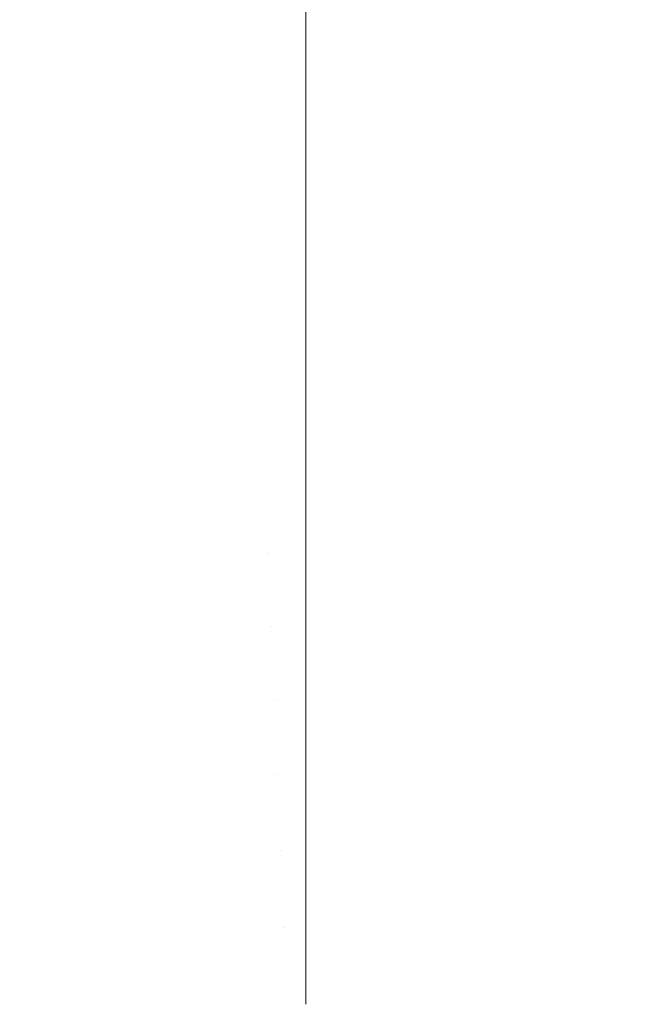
# Model space of a CAD drawing. Header units: centimetres. Extents: x -25.9 to 27.4, y -21.7 to -19.9.
# Tile 156 of 202: x 9.5981 to 9.6292, y -19.9382 to -19.8886. Entities that reach past the tile are written whole.
import ezdxf

# ---------------------------------------------------------------- set-up
doc = ezdxf.new("R2010")
doc.units = ezdxf.units.CM
doc.header["$LTSCALE"] = 2.54
doc.layers.add('Lucido design-1', color=7, linetype='Continuous')

# ---------------------------------------------------------------- blocks, each defined once
blk = doc.blocks.new('Gruppo-5-1')
at = {"color": 7, "linetype": 'Continuous', "lineweight": 9}
for points, invisible_edges in [([(27.312519, -19.889175, 876.39198), (27.312519, -19.886273, 876.388942), (-25.787481, -19.886273, 876.388942), (-25.787481, -19.889175, 876.39198)], 10), ([(9.606272, -19.886606, 875.65375), (9.609393, -19.886407, 875.65375), (9.609512, -19.889224, 875.650802), (9.606511, -19.889415, 875.650802)], 15), ([(9.609393, -19.886407, 875.65375), (9.612519, -19.88634, 875.65375), (9.612519, -19.88916, 875.650802), (9.609512, -19.889224, 875.650802)], 13), ([(27.312519, -19.88634, 875.65375), (27.312519, -19.88916, 875.650802), (9.612519, -19.88916, 875.650802), (9.612519, -19.88634, 875.65375)], 10), ([(9.60007, -19.8874, 875.65375), (9.603163, -19.886937, 875.65375), (9.603521, -19.889734, 875.650802), (9.600547, -19.890179, 875.650802)], 15), ([(9.603163, -19.886937, 875.65375), (9.606272, -19.886606, 875.65375), (9.606511, -19.889415, 875.650802), (9.603521, -19.889734, 875.650802)], 15), ([(9.597, -19.887993, 875.65375), (9.60007, -19.8874, 875.65375), (9.600547, -19.890179, 875.650802), (9.597594, -19.89075, 875.650802)], 15), ([(-25.787481, -19.889175, 876.39198), (-25.787481, -19.889292, 876.392092), (27.312519, -19.889292, 876.392092), (27.312519, -19.889175, 876.39198)], 10), ([(27.312519, -19.892218, 876.394906), (27.312519, -19.889292, 876.392092), (-25.787481, -19.889292, 876.392092), (-25.787481, -19.892218, 876.394906)], 10), ([(9.603521, -19.889734, 875.650802), (9.606511, -19.889415, 875.650802), (9.60676, -19.892339, 875.647975), (9.603894, -19.892645, 875.647975)], 15), ([(9.606511, -19.889415, 875.650802), (9.609512, -19.889224, 875.650802), (9.609637, -19.892156, 875.647975), (9.60676, -19.892339, 875.647975)], 15), ([(9.609512, -19.889224, 875.650802), (9.612519, -19.88916, 875.650802), (9.612519, -19.889292, 875.650675)], 9), ([(9.612519, -19.889292, 875.650675), (9.612519, -19.892095, 875.647975), (9.609637, -19.892156, 875.647975), (9.609512, -19.889224, 875.650802)], 14), ([(27.312519, -19.88916, 875.650802), (27.312519, -19.889292, 875.650675), (9.612519, -19.889292, 875.650675), (9.612519, -19.88916, 875.650802)], 10), ([(9.612519, -19.892095, 875.647975), (9.612519, -19.889292, 875.650675), (27.312519, -19.889292, 875.650675), (27.312519, -19.892095, 875.647975)], 10), ([(9.600547, -19.890179, 875.650802), (9.603521, -19.889734, 875.650802), (9.603894, -19.892645, 875.647975), (9.601043, -19.893071, 875.647975)], 15), ([(9.597594, -19.89075, 875.650802), (9.600547, -19.890179, 875.650802), (9.601043, -19.893071, 875.647975), (9.598213, -19.893619, 875.647975)], 15), ([(9.594669, -19.891446, 875.650802), (9.597594, -19.89075, 875.650802), (9.598213, -19.893619, 875.647975), (9.595408, -19.894286, 875.647975)], 15), ([(-25.787481, -19.892218, 876.394906), (-25.787481, -19.892445, 876.395107), (27.312519, -19.892445, 876.395107), (27.312519, -19.892218, 876.394906)], 10), ([(9.603894, -19.892645, 875.647975), (9.60676, -19.892339, 875.647975), (9.607018, -19.895373, 875.645271), (9.60428, -19.895664, 875.645271)], 15), ([(9.60676, -19.892339, 875.647975), (9.609637, -19.892156, 875.647975), (9.609766, -19.895198, 875.645271), (9.607018, -19.895373, 875.645271)], 15), ([(9.609637, -19.892156, 875.647975), (9.612519, -19.892095, 875.647975), (9.612519, -19.892447, 875.647662)], 9), ([(9.612519, -19.892447, 875.647662), (9.612519, -19.895139, 875.645271), (9.609766, -19.895198, 875.645271), (9.609637, -19.892156, 875.647975)], 14), ([(27.312519, -19.892095, 875.647975), (27.312519, -19.892447, 875.647662), (9.612519, -19.892447, 875.647662), (9.612519, -19.892095, 875.647975)], 10), ([(27.312519, -19.895386, 876.397705), (27.312519, -19.892445, 876.395107), (-25.787481, -19.892445, 876.395107), (-25.787481, -19.895386, 876.397705)], 10), ([(9.601043, -19.893071, 875.647975), (9.603894, -19.892645, 875.647975), (9.60428, -19.895664, 875.645271), (9.601557, -19.896072, 875.645271)], 15), ([(9.612519, -19.895139, 875.645271), (9.612519, -19.892447, 875.647662), (27.312519, -19.892447, 875.647662), (27.312519, -19.895139, 875.645271)], 10), ([(9.598213, -19.893619, 875.647975), (9.601043, -19.893071, 875.647975), (9.601557, -19.896072, 875.645271), (9.598854, -19.896595, 875.645271)], 15), ([(9.595408, -19.894286, 875.647975), (9.598213, -19.893619, 875.647975), (9.598854, -19.896595, 875.645271), (9.596175, -19.897232, 875.645271)], 15), ([(-25.787481, -19.895386, 876.397705), (-25.787481, -19.895726, 876.397981), (27.312519, -19.895726, 876.397981), (27.312519, -19.895386, 876.397705)], 10), ([(9.60428, -19.895664, 875.645271), (9.607018, -19.895373, 875.645271), (9.607285, -19.89851, 875.642697), (9.60468, -19.898788, 875.642697)], 15), ([(9.607018, -19.895373, 875.645271), (9.609766, -19.895198, 875.645271), (9.6099, -19.898344, 875.642697), (9.607285, -19.89851, 875.642697)], 15), ([(9.609766, -19.895198, 875.645271), (9.612519, -19.895139, 875.645271), (9.612519, -19.895729, 875.644789)], 9), ([(9.612519, -19.895729, 875.644789), (9.612519, -19.898288, 875.642697), (9.6099, -19.898344, 875.642697), (9.609766, -19.895198, 875.645271)], 14), ([(27.312519, -19.895139, 875.645271), (27.312519, -19.895729, 875.644789), (9.612519, -19.895729, 875.644789), (9.612519, -19.895139, 875.645271)], 10), ([(27.312519, -19.898655, 876.400357), (27.312519, -19.895726, 876.397981), (-25.787481, -19.895726, 876.397981), (-25.787481, -19.898655, 876.400357)], 10), ([(9.601557, -19.896072, 875.645271), (9.60428, -19.895664, 875.645271), (9.60468, -19.898788, 875.642697), (9.602089, -19.899176, 875.642697)], 15), ([(9.612519, -19.898288, 875.642697), (9.612519, -19.895729, 875.644789), (27.312519, -19.895729, 875.644789), (27.312519, -19.898288, 875.642697)], 10), ([(9.598854, -19.896595, 875.645271), (9.601557, -19.896072, 875.645271), (9.602089, -19.899176, 875.642697), (9.599517, -19.899673, 875.642697)], 15), ([(9.596175, -19.897232, 875.645271), (9.598854, -19.896595, 875.645271), (9.599517, -19.899673, 875.642697), (9.596969, -19.900279, 875.642697)], 15), ([(9.607285, -19.89851, 875.642697), (9.6099, -19.898344, 875.642697), (9.61004, -19.901637, 875.640219), (9.607565, -19.901795, 875.640219)], 15), ([(9.6099, -19.898344, 875.642697), (9.612519, -19.898288, 875.642697), (9.612519, -19.899134, 875.642061)], 9), ([(9.612519, -19.899134, 875.642061), (9.612519, -19.901584, 875.640219), (9.61004, -19.901637, 875.640219), (9.6099, -19.898344, 875.642697)], 14), ([(27.312519, -19.898288, 875.642697), (27.312519, -19.899134, 875.642061), (9.612519, -19.899134, 875.642061), (9.612519, -19.898288, 875.642697)], 10), ([(-25.787481, -19.898655, 876.400357), (-25.787481, -19.899127, 876.400715), (27.312519, -19.899127, 876.400715), (27.312519, -19.898655, 876.400357)], 10), ([(9.602089, -19.899176, 875.642697), (9.60468, -19.898788, 875.642697), (9.605099, -19.902058, 875.640219), (9.602647, -19.902425, 875.640219)], 15), ([(9.60468, -19.898788, 875.642697), (9.607285, -19.89851, 875.642697), (9.607565, -19.901795, 875.640219), (9.605099, -19.902058, 875.640219)], 15), ([(27.312519, -19.90045, 876.401719), (27.312519, -19.899127, 876.400715), (-25.787481, -19.899127, 876.400715), (-25.787481, -19.90045, 876.401719)], 10), ([(9.599517, -19.899673, 875.642697), (9.602089, -19.899176, 875.642697), (9.602647, -19.902425, 875.640219), (9.600212, -19.902896, 875.640219)], 15), ([(9.612519, -19.901584, 875.640219), (9.612519, -19.899134, 875.642061), (27.312519, -19.899134, 875.642061), (27.312519, -19.901584, 875.640219)], 10), ([(9.596969, -19.900279, 875.642697), (9.599517, -19.899673, 875.642697), (9.600212, -19.902896, 875.640219), (9.597799, -19.903469, 875.640219)], 15), ([(-25.787481, -19.90045, 876.401719), (-25.787481, -19.902654, 876.403282), (27.312519, -19.902654, 876.403282), (27.312519, -19.90045, 876.401719)], 10), ([(9.605099, -19.902058, 875.640219), (9.607565, -19.901795, 875.640219), (9.607848, -19.905125, 875.637916), (9.605523, -19.905372, 875.637916)], 15), ([(9.607565, -19.901795, 875.640219), (9.61004, -19.901637, 875.640219), (9.610181, -19.904976, 875.637916), (9.607848, -19.905125, 875.637916)], 15), ([(9.61004, -19.901637, 875.640219), (9.612519, -19.901584, 875.640219), (9.612519, -19.902653, 875.639483)], 9), ([(9.612519, -19.902653, 875.639483), (9.612519, -19.904926, 875.637916), (9.610181, -19.904976, 875.637916), (9.61004, -19.901637, 875.640219)], 14), ([(27.312519, -19.901584, 875.640219), (27.312519, -19.902653, 875.639483), (9.612519, -19.902653, 875.639483), (9.612519, -19.901584, 875.640219)], 10), ([(9.602647, -19.902425, 875.640219), (9.605099, -19.902058, 875.640219), (9.605523, -19.905372, 875.637916), (9.603211, -19.905718, 875.637916)], 15), ([(27.312519, -19.903908, 876.40417), (27.312519, -19.902654, 876.403282), (-25.787481, -19.902654, 876.403282), (-25.787481, -19.903908, 876.40417)], 10), ([(9.600212, -19.902896, 875.640219), (9.602647, -19.902425, 875.640219), (9.603211, -19.905718, 875.637916), (9.600916, -19.906162, 875.637916)], 15), ([(9.612519, -19.904926, 875.637916), (9.612519, -19.902653, 875.639483), (27.312519, -19.902653, 875.639483), (27.312519, -19.904926, 875.637916)], 10), ([(9.597799, -19.903469, 875.640219), (9.600212, -19.902896, 875.640219), (9.600916, -19.906162, 875.637916), (9.598641, -19.906703, 875.637916)], 15), ([(9.595413, -19.904145, 875.640219), (9.597799, -19.903469, 875.640219), (9.598641, -19.906703, 875.637916), (9.596392, -19.90734, 875.637916)], 15), ([(-25.787481, -19.903908, 876.40417), (-25.787481, -19.906281, 876.405706), (27.312519, -19.906281, 876.405706), (27.312519, -19.903908, 876.40417)], 10), ([(9.605523, -19.905372, 875.637916), (9.607848, -19.905125, 875.637916), (9.608139, -19.908542, 875.635751), (9.605959, -19.908774, 875.635751)], 15), ([(9.607848, -19.905125, 875.637916), (9.610181, -19.904976, 875.637916), (9.610327, -19.908402, 875.635751), (9.608139, -19.908542, 875.635751)], 15), ([(9.610181, -19.904976, 875.637916), (9.612519, -19.904926, 875.637916), (9.612519, -19.906281, 875.637061)], 9), ([(9.612519, -19.906281, 875.637061), (9.612519, -19.908355, 875.635751), (9.610327, -19.908402, 875.635751), (9.610181, -19.904976, 875.637916)], 14), ([(27.312519, -19.904926, 875.637916), (27.312519, -19.906281, 875.637061), (9.612519, -19.906281, 875.637061), (9.612519, -19.904926, 875.637916)], 10), ([(9.600916, -19.906162, 875.637916), (9.603211, -19.905718, 875.637916), (9.603791, -19.909098, 875.635751), (9.601638, -19.909515, 875.635751)], 15), ([(9.603211, -19.905718, 875.637916), (9.605523, -19.905372, 875.637916), (9.605959, -19.908774, 875.635751), (9.603791, -19.909098, 875.635751)], 15), ([(27.312519, -19.907471, 876.406476), (27.312519, -19.906281, 876.405706), (-25.787481, -19.906281, 876.405706), (-25.787481, -19.907471, 876.406476)], 10), ([(9.598641, -19.906703, 875.637916), (9.600916, -19.906162, 875.637916), (9.601638, -19.909515, 875.635751), (9.599506, -19.910022, 875.635751)], 15), ([(9.612519, -19.908355, 875.635751), (9.612519, -19.906281, 875.637061), (27.312519, -19.906281, 875.637061), (27.312519, -19.908355, 875.635751)], 10), ([(9.596392, -19.90734, 875.637916), (9.598641, -19.906703, 875.637916), (9.599506, -19.910022, 875.635751), (9.597396, -19.910619, 875.635751)], 15), ([(-25.787481, -19.907471, 876.406476), (-25.787481, -19.91001, 876.407969), (27.312519, -19.91001, 876.407969), (27.312519, -19.907471, 876.406476)], 10), ([(9.603791, -19.909098, 875.635751), (9.605959, -19.908774, 875.635751), (9.606405, -19.912256, 875.63373), (9.604384, -19.912558, 875.63373)], 15), ([(9.605959, -19.908774, 875.635751), (9.608139, -19.908542, 875.635751), (9.608437, -19.912039, 875.63373), (9.606405, -19.912256, 875.63373)], 15), ([(9.608139, -19.908542, 875.635751), (9.610327, -19.908402, 875.635751), (9.610476, -19.911909, 875.63373), (9.608437, -19.912039, 875.63373)], 15), ([(9.610327, -19.908402, 875.635751), (9.612519, -19.908355, 875.635751), (9.612519, -19.91001, 875.634799)], 9), ([(9.612519, -19.91001, 875.634799), (9.612519, -19.911866, 875.63373), (9.610476, -19.911909, 875.63373), (9.610327, -19.908402, 875.635751)], 14), ([(27.312519, -19.908355, 875.635751), (27.312519, -19.91001, 875.634799), (9.612519, -19.91001, 875.634799), (9.612519, -19.908355, 875.635751)], 10), ([(9.601638, -19.909515, 875.635751), (9.603791, -19.909098, 875.635751), (9.604384, -19.912558, 875.63373), (9.602378, -19.912946, 875.63373)], 15), ([(9.599506, -19.910022, 875.635751), (9.601638, -19.909515, 875.635751), (9.602378, -19.912946, 875.63373), (9.60039, -19.913419, 875.63373)], 15), ([(27.312519, -19.911134, 876.408631), (27.312519, -19.91001, 876.407969), (-25.787481, -19.91001, 876.407969), (-25.787481, -19.911134, 876.408631)], 10), ([(9.597396, -19.910619, 875.635751), (9.599506, -19.910022, 875.635751), (9.60039, -19.913419, 875.63373), (9.598424, -19.913976, 875.63373)], 15), ([(9.612519, -19.911866, 875.63373), (9.612519, -19.91001, 875.634799), (27.312519, -19.91001, 875.634799), (27.312519, -19.911866, 875.63373)], 10), ([(9.595314, -19.911306, 875.635751), (9.597396, -19.910619, 875.635751), (9.598424, -19.913976, 875.63373), (9.596483, -19.914616, 875.63373)], 15), ([(-25.787481, -19.911134, 876.408631), (-25.787481, -19.913834, 876.410068), (27.312519, -19.913834, 876.410068), (27.312519, -19.911134, 876.408631)], 10), ([(9.604384, -19.912558, 875.63373), (9.606405, -19.912256, 875.63373), (9.60686, -19.915812, 875.631854), (9.60499, -19.916092, 875.631854)], 15), ([(9.606405, -19.912256, 875.63373), (9.608437, -19.912039, 875.63373), (9.608741, -19.915612, 875.631854), (9.60686, -19.915812, 875.631854)], 15), ([(9.608437, -19.912039, 875.63373), (9.610476, -19.911909, 875.63373), (9.610628, -19.915492, 875.631854), (9.608741, -19.915612, 875.631854)], 15), ([(9.610628, -19.915492, 875.631854), (9.610476, -19.911909, 875.63373), (9.612519, -19.911866, 875.63373), (9.612519, -19.913835, 875.6327)], 11), ([(27.312519, -19.911866, 875.63373), (27.312519, -19.913835, 875.6327), (9.612519, -19.913835, 875.6327), (9.612519, -19.911866, 875.63373)], 10), ([(9.602378, -19.912946, 875.63373), (9.604384, -19.912558, 875.63373), (9.60499, -19.916092, 875.631854), (9.603133, -19.916452, 875.631854)], 15), ([(9.60039, -19.913419, 875.63373), (9.602378, -19.912946, 875.63373), (9.603133, -19.916452, 875.631854), (9.601294, -19.916889, 875.631854)], 15), ([(9.598424, -19.913976, 875.63373), (9.60039, -19.913419, 875.63373), (9.601294, -19.916889, 875.631854), (9.599474, -19.917404, 875.631854)], 15), ([(27.312519, -19.914889, 876.410631), (27.312519, -19.913834, 876.410068), (-25.787481, -19.913834, 876.410068), (-25.787481, -19.914889, 876.410631)], 10), ([(9.596483, -19.914616, 875.63373), (9.598424, -19.913976, 875.63373), (9.599474, -19.917404, 875.631854), (9.597678, -19.917996, 875.631854)], 15), ([(9.612519, -19.913835, 875.6327), (9.612519, -19.915452, 875.631854), (9.610628, -19.915492, 875.631854)], 10), ([(9.612519, -19.915452, 875.631854), (9.612519, -19.913835, 875.6327), (27.312519, -19.913835, 875.6327), (27.312519, -19.915452, 875.631854)], 10), ([(-25.787481, -19.914889, 876.410631), (-25.787481, -19.917746, 876.411999), (27.312519, -19.917746, 876.411999), (27.312519, -19.914889, 876.410631)], 10), ([(9.60686, -19.915812, 875.631854), (9.608741, -19.915612, 875.631854), (9.609051, -19.919254, 875.630127), (9.607325, -19.919437, 875.630127)], 15), ([(9.608741, -19.915612, 875.631854), (9.610628, -19.915492, 875.631854), (9.610783, -19.919143, 875.630127), (9.609051, -19.919254, 875.630127)], 15), ([(9.610783, -19.919143, 875.630127), (9.610628, -19.915492, 875.631854), (9.612519, -19.915452, 875.631854), (9.612519, -19.917746, 875.63077)], 11), ([(27.312519, -19.915452, 875.631854), (27.312519, -19.917746, 875.63077), (9.612519, -19.917746, 875.63077), (9.612519, -19.915452, 875.631854)], 10), ([(9.603133, -19.916452, 875.631854), (9.60499, -19.916092, 875.631854), (9.605608, -19.919694, 875.630127), (9.603903, -19.920024, 875.630127)], 15), ([(9.60499, -19.916092, 875.631854), (9.60686, -19.915812, 875.631854), (9.607325, -19.919437, 875.630127), (9.605608, -19.919694, 875.630127)], 15), ([(9.601294, -19.916889, 875.631854), (9.603133, -19.916452, 875.631854), (9.603903, -19.920024, 875.630127), (9.602214, -19.920426, 875.630127)], 15), ([(9.599474, -19.917404, 875.631854), (9.601294, -19.916889, 875.631854), (9.602214, -19.920426, 875.630127), (9.600544, -19.920899, 875.630127)], 15), ([(9.597678, -19.917996, 875.631854), (9.599474, -19.917404, 875.631854), (9.600544, -19.920899, 875.630127), (9.598895, -19.921442, 875.630127)], 15), ([(27.312519, -19.918732, 876.412471), (27.312519, -19.917746, 876.411999), (-25.787481, -19.917746, 876.411999), (-25.787481, -19.918732, 876.412471)], 10), ([(9.595909, -19.918664, 875.631854), (9.597678, -19.917996, 875.631854), (9.598895, -19.921442, 875.630127), (9.597271, -19.922055, 875.630127)], 15), ([(9.612519, -19.917746, 875.63077), (9.612519, -19.919106, 875.630127), (9.610783, -19.919143, 875.630127)], 10), ([(9.612519, -19.919106, 875.630127), (9.612519, -19.917746, 875.63077), (27.312519, -19.917746, 875.63077), (27.312519, -19.919106, 875.630127)], 10), ([(-25.787481, -19.918732, 876.412471), (-25.787481, -19.921738, 876.413756), (27.312519, -19.921738, 876.413756), (27.312519, -19.918732, 876.412471)], 10), ([(9.609051, -19.919254, 875.630127), (9.610783, -19.919143, 875.630127), (9.610941, -19.922857, 875.628551), (9.609366, -19.922957, 875.628551)], 15), ([(9.610941, -19.922857, 875.628551), (9.610783, -19.919143, 875.630127), (9.612519, -19.919106, 875.630127), (9.612519, -19.921738, 875.629011)], 11), ([(27.312519, -19.919106, 875.630127), (27.312519, -19.921738, 875.629011), (9.612519, -19.921738, 875.629011), (9.612519, -19.919106, 875.630127)], 10), ([(9.603903, -19.920024, 875.630127), (9.605608, -19.919694, 875.630127), (9.606236, -19.923358, 875.628551), (9.604686, -19.923658, 875.628551)], 15), ([(9.605608, -19.919694, 875.630127), (9.607325, -19.919437, 875.630127), (9.607797, -19.923124, 875.628551), (9.606236, -19.923358, 875.628551)], 15), ([(9.607325, -19.919437, 875.630127), (9.609051, -19.919254, 875.630127), (9.609366, -19.922957, 875.628551), (9.607797, -19.923124, 875.628551)], 15), ([(9.602214, -19.920426, 875.630127), (9.603903, -19.920024, 875.630127), (9.604686, -19.923658, 875.628551), (9.603151, -19.924023, 875.628551)], 15), ([(9.600544, -19.920899, 875.630127), (9.602214, -19.920426, 875.630127), (9.603151, -19.924023, 875.628551), (9.601633, -19.924453, 875.628551)], 15), ([(9.598895, -19.921442, 875.630127), (9.600544, -19.920899, 875.630127), (9.601633, -19.924453, 875.628551), (9.600134, -19.924947, 875.628551)], 15), ([(9.597271, -19.922055, 875.630127), (9.598895, -19.921442, 875.630127), (9.600134, -19.924947, 875.628551), (9.598657, -19.925504, 875.628551)], 15), ([(27.312519, -19.922654, 876.414148), (27.312519, -19.921738, 876.413756), (-25.787481, -19.921738, 876.413756), (-25.787481, -19.922654, 876.414148)], 10), ([(9.595675, -19.922736, 875.630127), (9.597271, -19.922055, 875.630127), (9.598657, -19.925504, 875.628551), (9.597206, -19.926124, 875.628551)], 15), ([(9.612519, -19.921738, 875.629011), (9.612519, -19.922823, 875.628551), (9.610941, -19.922857, 875.628551)], 10), ([(9.612519, -19.922823, 875.628551), (9.612519, -19.921738, 875.629011), (27.312519, -19.921738, 875.629011), (27.312519, -19.922823, 875.628551)], 10), ([(-25.787481, -19.922654, 876.414148), (-25.787481, -19.925803, 876.415338), (27.312519, -19.925803, 876.415338), (27.312519, -19.922654, 876.414148)], 10), ([(9.606236, -19.923358, 875.628551), (9.607797, -19.923124, 875.628551), (9.608276, -19.926867, 875.627127), (9.606874, -19.927077, 875.627127)], 15), ([(9.607797, -19.923124, 875.628551), (9.609366, -19.922957, 875.628551), (9.609686, -19.926717, 875.627127), (9.608276, -19.926867, 875.627127)], 15), ([(9.609366, -19.922957, 875.628551), (9.610941, -19.922857, 875.628551), (9.611101, -19.926627, 875.627127), (9.609686, -19.926717, 875.627127)], 15), ([(9.611101, -19.926627, 875.627127), (9.610941, -19.922857, 875.628551), (9.612519, -19.922823, 875.628551), (9.612519, -19.925803, 875.627427)], 11), ([(27.312519, -19.922823, 875.628551), (27.312519, -19.925803, 875.627427), (9.612519, -19.925803, 875.627427), (9.612519, -19.922823, 875.628551)], 10), ([(9.603151, -19.924023, 875.628551), (9.604686, -19.923658, 875.628551), (9.605481, -19.927346, 875.627127), (9.604102, -19.927675, 875.627127)], 15), ([(9.604686, -19.923658, 875.628551), (9.606236, -19.923358, 875.628551), (9.606874, -19.927077, 875.627127), (9.605481, -19.927346, 875.627127)], 15), ([(9.601633, -19.924453, 875.628551), (9.603151, -19.924023, 875.628551), (9.604102, -19.927675, 875.627127), (9.602738, -19.928061, 875.627127)], 15), ([(9.600134, -19.924947, 875.628551), (9.601633, -19.924453, 875.628551), (9.602738, -19.928061, 875.627127), (9.601391, -19.928505, 875.627127)], 15), ([(9.598657, -19.925504, 875.628551), (9.600134, -19.924947, 875.628551), (9.601391, -19.928505, 875.627127), (9.600064, -19.929006, 875.627127)], 15), ([(9.597206, -19.926124, 875.628551), (9.598657, -19.925504, 875.628551), (9.600064, -19.929006, 875.627127), (9.59876, -19.929562, 875.627127)], 15), ([(27.312519, -19.92665, 876.415659), (27.312519, -19.925803, 876.415338), (-25.787481, -19.925803, 876.415338), (-25.787481, -19.92665, 876.415659)], 10), ([(9.595782, -19.926804, 875.628551), (9.597206, -19.926124, 875.628551), (9.59876, -19.929562, 875.627127), (9.597481, -19.930173, 875.627127)], 15), ([(9.612519, -19.925803, 875.627427), (9.612519, -19.926597, 875.627127), (9.611101, -19.926627, 875.627127)], 10), ([(9.612519, -19.926597, 875.627127), (9.612519, -19.925803, 875.627427), (27.312519, -19.925803, 875.627427), (27.312519, -19.926597, 875.627127)], 10), ([(-25.787481, -19.92665, 876.415659), (-25.787481, -19.929934, 876.416742), (27.312519, -19.929934, 876.416742), (27.312519, -19.92665, 876.415659)], 10), ([(9.609686, -19.926717, 875.627127), (9.611101, -19.926627, 875.627127), (9.611263, -19.930447, 875.625858), (9.61001, -19.930527, 875.625858)], 15), ([(9.611263, -19.930447, 875.625858), (9.611101, -19.926627, 875.627127), (9.612519, -19.926597, 875.627127), (9.612519, -19.929932, 875.62602)], 11), ([(27.312519, -19.926597, 875.627127), (27.312519, -19.929932, 875.62602), (9.612519, -19.929932, 875.62602), (9.612519, -19.926597, 875.627127)], 10), ([(9.605481, -19.927346, 875.627127), (9.606874, -19.927077, 875.627127), (9.60752, -19.930845, 875.625858), (9.606287, -19.931084, 875.625858)], 15), ([(9.606874, -19.927077, 875.627127), (9.608276, -19.926867, 875.627127), (9.608762, -19.93066, 875.625858), (9.60752, -19.930845, 875.625858)], 15), ([(9.608276, -19.926867, 875.627127), (9.609686, -19.926717, 875.627127), (9.61001, -19.930527, 875.625858), (9.608762, -19.93066, 875.625858)], 15), ([(9.604102, -19.927675, 875.627127), (9.605481, -19.927346, 875.627127), (9.606287, -19.931084, 875.625858), (9.605065, -19.931374, 875.625858)], 15), ([(9.601391, -19.928505, 875.627127), (9.602738, -19.928061, 875.627127), (9.603857, -19.931717, 875.625858), (9.602665, -19.93211, 875.625858)], 15), ([(9.602738, -19.928061, 875.627127), (9.604102, -19.927675, 875.627127), (9.605065, -19.931374, 875.625858), (9.603857, -19.931717, 875.625858)], 15), ([(9.600064, -19.929006, 875.627127), (9.601391, -19.928505, 875.627127), (9.602665, -19.93211, 875.625858), (9.60149, -19.932553, 875.625858)], 15), ([(9.59876, -19.929562, 875.627127), (9.600064, -19.929006, 875.627127), (9.60149, -19.932553, 875.625858), (9.600335, -19.933046, 875.625858)], 15), ([(9.597481, -19.930173, 875.627127), (9.59876, -19.929562, 875.627127), (9.600335, -19.933046, 875.625858), (9.599202, -19.933587, 875.625858)], 15), ([(27.312519, -19.930713, 876.416999), (27.312519, -19.929934, 876.416742), (-25.787481, -19.929934, 876.416742), (-25.787481, -19.930713, 876.416999)], 10), ([(9.612519, -19.929932, 875.62602), (9.612519, -19.93042, 875.625858), (9.611263, -19.930447, 875.625858)], 10), ([(9.612519, -19.93042, 875.625858), (9.612519, -19.929932, 875.62602), (27.312519, -19.929932, 875.62602), (27.312519, -19.93042, 875.625858)], 10), ([(9.596228, -19.930839, 875.627127), (9.597481, -19.930173, 875.627127), (9.599202, -19.933587, 875.625858), (9.598093, -19.934176, 875.625858)], 15), ([(9.608762, -19.93066, 875.625858), (9.61001, -19.930527, 875.625858), (9.610338, -19.934379, 875.624746), (9.609253, -19.934495, 875.624746)], 15), ([(9.61001, -19.930527, 875.625858), (9.611263, -19.930447, 875.625858), (9.611427, -19.93431, 875.624746), (9.610338, -19.934379, 875.624746)], 15), ([(9.611427, -19.93431, 875.624746), (9.611263, -19.930447, 875.625858), (9.612519, -19.93042, 875.625858), (9.612519, -19.934119, 875.624794)], 11), ([(27.312519, -19.93042, 875.625858), (27.312519, -19.934119, 875.624794), (9.612519, -19.934119, 875.624794), (9.612519, -19.93042, 875.625858)], 10), ([(-25.787481, -19.930713, 876.416999), (-25.787481, -19.934122, 876.417963), (27.312519, -19.934122, 876.417963), (27.312519, -19.930713, 876.416999)], 10), ([(9.605065, -19.931374, 875.625858), (9.606287, -19.931084, 875.625858), (9.607102, -19.934864, 875.624746), (9.60604, -19.935116, 875.624746)], 15), ([(9.606287, -19.931084, 875.625858), (9.60752, -19.930845, 875.625858), (9.608173, -19.934656, 875.624746), (9.607102, -19.934864, 875.624746)], 15), ([(9.60752, -19.930845, 875.625858), (9.608762, -19.93066, 875.625858), (9.609253, -19.934495, 875.624746), (9.608173, -19.934656, 875.624746)], 15), ([(9.603857, -19.931717, 875.625858), (9.605065, -19.931374, 875.625858), (9.60604, -19.935116, 875.624746), (9.604989, -19.935414, 875.624746)], 15), ([(9.60149, -19.932553, 875.625858), (9.602665, -19.93211, 875.625858), (9.603953, -19.935755, 875.624746), (9.602931, -19.936141, 875.624746)], 15), ([(9.602665, -19.93211, 875.625858), (9.603857, -19.931717, 875.625858), (9.604989, -19.935414, 875.624746), (9.603953, -19.935755, 875.624746)], 15), ([(9.600335, -19.933046, 875.625858), (9.60149, -19.932553, 875.625858), (9.602931, -19.936141, 875.624746), (9.601927, -19.936569, 875.624746)], 15), ([(9.599202, -19.933587, 875.625858), (9.600335, -19.933046, 875.625858), (9.601927, -19.936569, 875.624746), (9.600943, -19.93704, 875.624746)], 15), ([(9.598093, -19.934176, 875.625858), (9.599202, -19.933587, 875.625858), (9.600943, -19.93704, 875.624746), (9.599978, -19.937552, 875.624746)], 15), ([(27.312519, -19.934836, 876.418166), (27.312519, -19.934122, 876.417963), (-25.787481, -19.934122, 876.417963), (-25.787481, -19.934836, 876.418166)], 10), ([(9.59701, -19.934812, 875.625858), (9.598093, -19.934176, 875.625858), (9.599978, -19.937552, 875.624746), (9.599037, -19.938104, 875.624746)], 15), ([(9.608173, -19.934656, 875.624746), (9.609253, -19.934495, 875.624746), (9.609749, -19.938367, 875.623791), (9.608833, -19.938504, 875.623791)], 15), ([(9.609253, -19.934495, 875.624746), (9.610338, -19.934379, 875.624746), (9.610669, -19.938268, 875.623791), (9.609749, -19.938367, 875.623791)], 15), ([(9.610338, -19.934379, 875.624746), (9.611427, -19.93431, 875.624746), (9.611593, -19.93821, 875.623791), (9.610669, -19.938268, 875.623791)], 15), ([(9.612519, -19.934119, 875.624794), (9.612519, -19.934287, 875.624746), (9.611427, -19.93431, 875.624746)], 10), ([(9.611427, -19.93431, 875.624746), (9.612519, -19.934287, 875.624746), (9.612519, -19.93819, 875.623791), (9.611593, -19.93821, 875.623791)], 13), ([(9.612519, -19.934287, 875.624746), (9.612519, -19.934119, 875.624794), (27.312519, -19.934119, 875.624794), (27.312519, -19.934287, 875.624746)], 10), ([(27.312519, -19.934287, 875.624746), (27.312519, -19.93819, 875.623791), (9.612519, -19.93819, 875.623791), (9.612519, -19.934287, 875.624746)], 10), ([(-25.787481, -19.934836, 876.418166), (-25.787481, -19.938359, 876.419001), (27.312519, -19.938359, 876.419001), (27.312519, -19.934836, 876.418166)], 10), ([(9.595955, -19.935493, 875.625858), (9.59701, -19.934812, 875.625858), (9.599037, -19.938104, 875.624746), (9.59812, -19.938696, 875.624746)], 15), ([(9.60604, -19.935116, 875.624746), (9.607102, -19.934864, 875.624746), (9.607924, -19.938679, 875.623791), (9.607023, -19.938894, 875.623791)], 15), ([(9.607102, -19.934864, 875.624746), (9.608173, -19.934656, 875.624746), (9.608833, -19.938504, 875.623791), (9.607924, -19.938679, 875.623791)], 15), ([(9.59493, -19.936218, 875.625858), (9.595955, -19.935493, 875.625858), (9.59812, -19.938696, 875.624746), (9.597229, -19.939326, 875.624746)], 15), ([(9.603953, -19.935755, 875.624746), (9.604989, -19.935414, 875.624746), (9.606132, -19.939146, 875.623791), (9.605253, -19.939436, 875.623791)], 15), ([(9.604989, -19.935414, 875.624746), (9.60604, -19.935116, 875.624746), (9.607023, -19.938894, 875.623791), (9.606132, -19.939146, 875.623791)], 15), ([(9.602931, -19.936141, 875.624746), (9.603953, -19.935755, 875.624746), (9.605253, -19.939436, 875.623791), (9.604387, -19.939763, 875.623791)], 15), ([(9.600943, -19.93704, 875.624746), (9.601927, -19.936569, 875.624746), (9.603535, -19.940126, 875.623791), (9.6027, -19.940525, 875.623791)], 15), ([(9.601927, -19.936569, 875.624746), (9.602931, -19.936141, 875.624746), (9.604387, -19.939763, 875.623791), (9.603535, -19.940126, 875.623791)], 15), ([(9.599978, -19.937552, 875.624746), (9.600943, -19.93704, 875.624746), (9.6027, -19.940525, 875.623791), (9.601882, -19.940959, 875.623791)], 15), ([(9.599037, -19.938104, 875.624746), (9.599978, -19.937552, 875.624746), (9.601882, -19.940959, 875.623791), (9.601084, -19.941428, 875.623791)], 15), ([(9.59812, -19.938696, 875.624746), (9.599037, -19.938104, 875.624746), (9.601084, -19.941428, 875.623791), (9.600306, -19.94193, 875.623791)], 15)]:
    blk.add_3dface(points, dxfattribs=dict(at, invisible_edges=invisible_edges))

msp = doc.modelspace()

# ---------------------------------------------------------------- block references
at = {"layer": 'Lucido design-1', "color": 7}
msp.add_blockref('Gruppo-5-1', (0, 0), dxfattribs=at)

doc.saveas('drawing.dxf')
